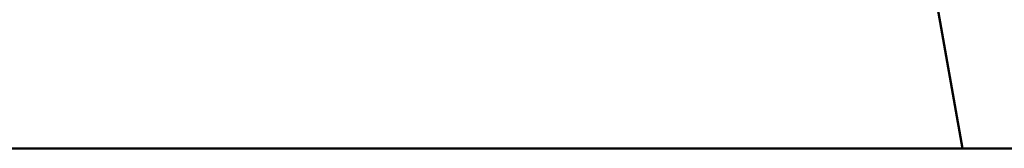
# Model space of a CAD drawing. Header units: millimetres. Extents: x 0 to 6049, y -120 to 1682.
# Tile 37 of 191: x 606.22 to 639.98, y 649.88 to 654.3. Entities that reach past the tile are written whole.
import ezdxf

# ---------------------------------------------------------------- set-up
doc = ezdxf.new("R2010")
doc.units = ezdxf.units.MM
doc.header["$LTSCALE"] = 2
doc.layers.add('Sichtbar (ISO)', color=7, linetype='Continuous', lineweight=50)

msp = doc.modelspace()

# ---------------------------------------------------------------- linework, layer by layer
at = {"layer": 'Sichtbar (ISO)'}
for p, q in [((638.543, 649.879), (632.326, 685.136)), ((637.187, 649.879), (599.13, 649.879)), ((637.187, 649.879), (637.766, 649.879)), ((637.766, 649.879), (638.543, 649.879)), ((638.543, 649.879), (641.417, 649.879))]:
    msp.add_line(p, q, dxfattribs=at)

doc.saveas('drawing.dxf')
